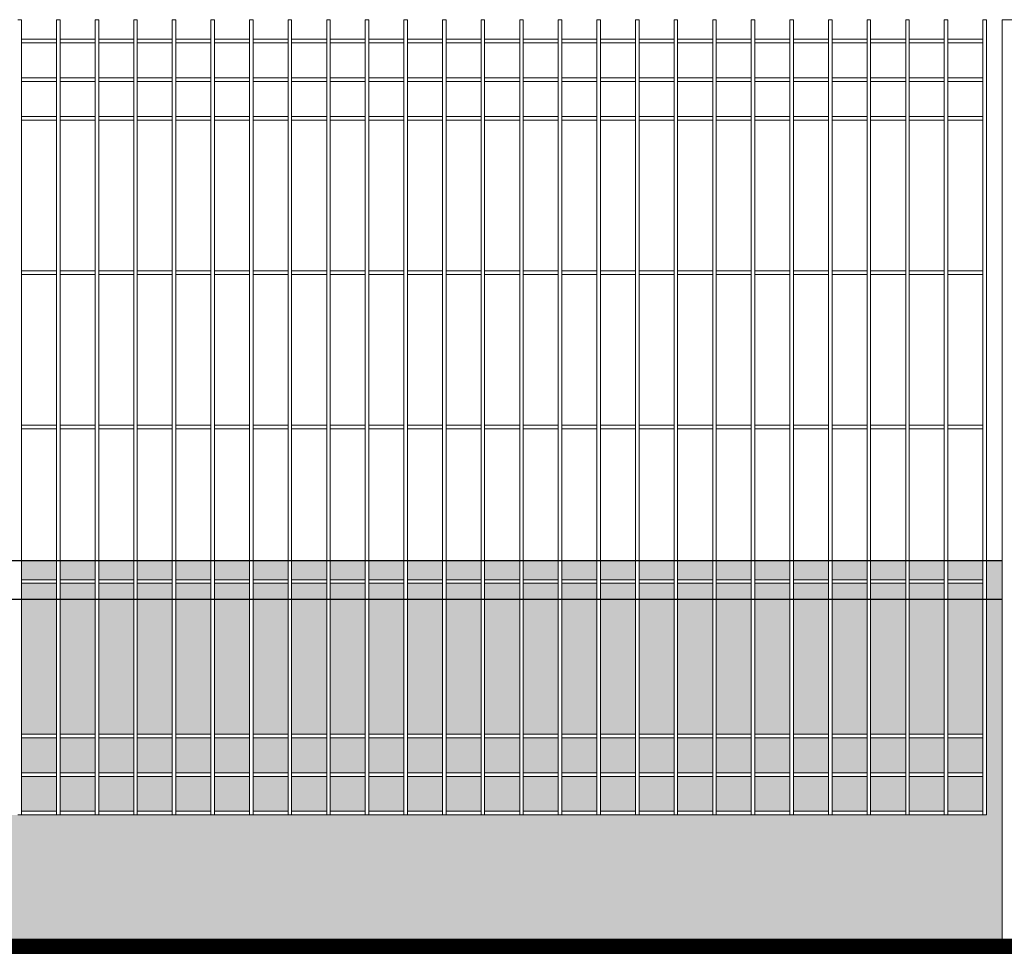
# Model space of a CAD drawing. Header units: millimetres. Extents: x 14041 to 23361, y -6349 to 12956.
# Tile 54 of 106: x 21013 to 21140, y 3119 to 3240. Entities that reach past the tile are written whole.
import ezdxf

# ---------------------------------------------------------------- set-up
doc = ezdxf.new("R2010")
doc.units = ezdxf.units.MM
doc.linetypes.add('KRESKOWA', pattern=[19.05, 12.7, -6.35])
for name, color, linetype, lineweight in [('A-ogrodzenie', 6, 'Continuous', 9), ('A-wypełnienie', 252, 'Continuous', 9), ('E-obrys', 7, 'Continuous', 9)]:
    doc.layers.add(name, color=color, linetype=linetype, lineweight=lineweight)

msp = doc.modelspace()

# ---------------------------------------------------------------- hatches: boundary and pattern name
at = {"layer": 'A-wypełnienie', "lineweight": 15, "ltscale": 2, "transparency": 33554687}
h = msp.add_hatch(color=252, dxfattribs=at)
h.dxf.hatch_style = 1
h.paths.add_polyline_path([(21017.54, 3169.92), (21013, 3169.92), (21013, 3167.44), (21017.54, 3167.44)])
h = msp.add_hatch(color=252, dxfattribs=at)
h.dxf.hatch_style = 1
h.paths.add_polyline_path([(21022.54, 3169.92), (21018, 3169.92), (21018, 3167.44), (21022.54, 3167.44)])
h = msp.add_hatch(color=252, dxfattribs=at)
h.dxf.hatch_style = 1
h.paths.add_polyline_path([(21027.54, 3169.92), (21023, 3169.92), (21023, 3167.44), (21027.54, 3167.44)])
h = msp.add_hatch(color=252, dxfattribs=at)
h.dxf.hatch_style = 1
h.paths.add_polyline_path([(21032.54, 3169.92), (21028, 3169.92), (21028, 3167.44), (21032.54, 3167.44)])
h = msp.add_hatch(color=252, dxfattribs=at)
h.dxf.hatch_style = 1
h.paths.add_polyline_path([(21037.54, 3169.92), (21033, 3169.92), (21033, 3167.44), (21037.54, 3167.44)])
h = msp.add_hatch(color=252, dxfattribs=at)
h.dxf.hatch_style = 1
h.paths.add_polyline_path([(21042.54, 3169.92), (21038, 3169.92), (21038, 3167.44), (21042.54, 3167.44)])
h = msp.add_hatch(color=252, dxfattribs=at)
h.dxf.hatch_style = 1
h.paths.add_polyline_path([(21047.54, 3169.92), (21043, 3169.92), (21043, 3167.44), (21047.54, 3167.44)])
h = msp.add_hatch(color=252, dxfattribs=at)
h.dxf.hatch_style = 1
h.paths.add_polyline_path([(21052.54, 3169.92), (21048, 3169.92), (21048, 3167.44), (21052.54, 3167.44)])
h = msp.add_hatch(color=252, dxfattribs=at)
h.dxf.hatch_style = 1
h.paths.add_polyline_path([(21057.54, 3169.92), (21053, 3169.92), (21053, 3167.44), (21057.54, 3167.44)])
h = msp.add_hatch(color=252, dxfattribs=at)
h.dxf.hatch_style = 1
h.paths.add_polyline_path([(21062.54, 3169.92), (21058, 3169.92), (21058, 3167.44), (21062.54, 3167.44)])
h = msp.add_hatch(color=252, dxfattribs=at)
h.dxf.hatch_style = 1
h.paths.add_polyline_path([(21067.54, 3169.92), (21063, 3169.92), (21063, 3167.44), (21067.54, 3167.44)])
h = msp.add_hatch(color=252, dxfattribs=at)
h.dxf.hatch_style = 1
h.paths.add_polyline_path([(21072.54, 3169.92), (21068, 3169.92), (21068, 3167.44), (21072.54, 3167.44)])
h = msp.add_hatch(color=252, dxfattribs=at)
h.dxf.hatch_style = 1
h.paths.add_polyline_path([(21077.54, 3169.92), (21073, 3169.92), (21073, 3167.44), (21077.54, 3167.44)])
h = msp.add_hatch(color=252, dxfattribs=at)
h.dxf.hatch_style = 1
h.paths.add_polyline_path([(21082.54, 3169.92), (21078, 3169.92), (21078, 3167.44), (21082.54, 3167.44)])
h = msp.add_hatch(color=252, dxfattribs=at)
h.dxf.hatch_style = 1
h.paths.add_polyline_path([(21087.54, 3169.92), (21083, 3169.92), (21083, 3167.44), (21087.54, 3167.44)])
h = msp.add_hatch(color=252, dxfattribs=at)
h.dxf.hatch_style = 1
h.paths.add_polyline_path([(21092.54, 3169.92), (21088, 3169.92), (21088, 3167.44), (21092.54, 3167.44)])
h = msp.add_hatch(color=252, dxfattribs=at)
h.dxf.hatch_style = 1
h.paths.add_polyline_path([(21097.54, 3169.92), (21093, 3169.92), (21093, 3167.44), (21097.54, 3167.44)])
h = msp.add_hatch(color=252, dxfattribs=at)
h.dxf.hatch_style = 1
h.paths.add_polyline_path([(21102.54, 3169.92), (21098, 3169.92), (21098, 3167.44), (21102.54, 3167.44)])
h = msp.add_hatch(color=252, dxfattribs=at)
h.dxf.hatch_style = 1
h.paths.add_polyline_path([(21107.54, 3169.92), (21103, 3169.92), (21103, 3167.44), (21107.54, 3167.44)])
h = msp.add_hatch(color=252, dxfattribs=at)
h.dxf.hatch_style = 1
h.paths.add_polyline_path([(21112.54, 3169.92), (21108, 3169.92), (21108, 3167.44), (21112.54, 3167.44)])
h = msp.add_hatch(color=252, dxfattribs=at)
h.dxf.hatch_style = 1
h.paths.add_polyline_path([(21117.54, 3169.92), (21113, 3169.92), (21113, 3167.44), (21117.54, 3167.44)])
h = msp.add_hatch(color=252, dxfattribs=at)
h.dxf.hatch_style = 1
h.paths.add_polyline_path([(21122.54, 3169.92), (21118, 3169.92), (21118, 3167.44), (21122.54, 3167.44)])
h = msp.add_hatch(color=252, dxfattribs=at)
h.dxf.hatch_style = 1
h.paths.add_polyline_path([(21127.54, 3169.92), (21123, 3169.92), (21123, 3167.44), (21127.54, 3167.44)])
h = msp.add_hatch(color=252, dxfattribs=at)
h.dxf.hatch_style = 1
h.paths.add_polyline_path([(21132.54, 3169.92), (21128, 3169.92), (21128, 3167.44), (21132.54, 3167.44)])
h = msp.add_hatch(color=252, dxfattribs=at)
h.dxf.hatch_style = 1
h.paths.add_polyline_path([(21137.54, 3169.92), (21133, 3169.92), (21133, 3167.44), (21137.54, 3167.44)])
h = msp.add_hatch(color=252, dxfattribs=at)
h.dxf.hatch_style = 1
h.paths.add_polyline_path([(21140.04, 3169.92), (21138, 3169.92), (21138, 3164.92), (21140.04, 3164.92)])
h = msp.add_hatch(color=252, dxfattribs=at)
h.dxf.hatch_style = 1
h.paths.add_polyline_path([(21017.54, 3166.97), (21013, 3166.97), (21013, 3164.92), (21017.54, 3164.92)])
h = msp.add_hatch(color=252, dxfattribs=at)
h.dxf.hatch_style = 1
h.paths.add_polyline_path([(21022.54, 3166.97), (21018, 3166.97), (21018, 3164.92), (21022.54, 3164.92)])
h = msp.add_hatch(color=252, dxfattribs=at)
h.dxf.hatch_style = 1
h.paths.add_polyline_path([(21027.54, 3166.97), (21023, 3166.97), (21023, 3164.92), (21027.54, 3164.92)])
h = msp.add_hatch(color=252, dxfattribs=at)
h.dxf.hatch_style = 1
h.paths.add_polyline_path([(21032.54, 3166.97), (21028, 3166.97), (21028, 3164.92), (21032.54, 3164.92)])
h = msp.add_hatch(color=252, dxfattribs=at)
h.dxf.hatch_style = 1
h.paths.add_polyline_path([(21037.54, 3166.97), (21033, 3166.97), (21033, 3164.92), (21037.54, 3164.92)])
h = msp.add_hatch(color=252, dxfattribs=at)
h.dxf.hatch_style = 1
h.paths.add_polyline_path([(21042.54, 3166.97), (21038, 3166.97), (21038, 3164.92), (21042.54, 3164.92)])
h = msp.add_hatch(color=252, dxfattribs=at)
h.dxf.hatch_style = 1
h.paths.add_polyline_path([(21047.54, 3166.97), (21043, 3166.97), (21043, 3164.92), (21047.54, 3164.92)])
h = msp.add_hatch(color=252, dxfattribs=at)
h.dxf.hatch_style = 1
h.paths.add_polyline_path([(21052.54, 3166.97), (21048, 3166.97), (21048, 3164.92), (21052.54, 3164.92)])
h = msp.add_hatch(color=252, dxfattribs=at)
h.dxf.hatch_style = 1
h.paths.add_polyline_path([(21057.54, 3166.97), (21053, 3166.97), (21053, 3164.92), (21057.54, 3164.92)])
h = msp.add_hatch(color=252, dxfattribs=at)
h.dxf.hatch_style = 1
h.paths.add_polyline_path([(21062.54, 3166.97), (21058, 3166.97), (21058, 3164.92), (21062.54, 3164.92)])
h = msp.add_hatch(color=252, dxfattribs=at)
h.dxf.hatch_style = 1
h.paths.add_polyline_path([(21067.54, 3166.97), (21063, 3166.97), (21063, 3164.92), (21067.54, 3164.92)])
h = msp.add_hatch(color=252, dxfattribs=at)
h.dxf.hatch_style = 1
h.paths.add_polyline_path([(21072.54, 3166.97), (21068, 3166.97), (21068, 3164.92), (21072.54, 3164.92)])
h = msp.add_hatch(color=252, dxfattribs=at)
h.dxf.hatch_style = 1
h.paths.add_polyline_path([(21077.54, 3166.97), (21073, 3166.97), (21073, 3164.92), (21077.54, 3164.92)])
h = msp.add_hatch(color=252, dxfattribs=at)
h.dxf.hatch_style = 1
h.paths.add_polyline_path([(21082.54, 3166.97), (21078, 3166.97), (21078, 3164.92), (21082.54, 3164.92)])
h = msp.add_hatch(color=252, dxfattribs=at)
h.dxf.hatch_style = 1
h.paths.add_polyline_path([(21087.54, 3166.97), (21083, 3166.97), (21083, 3164.92), (21087.54, 3164.92)])
h = msp.add_hatch(color=252, dxfattribs=at)
h.dxf.hatch_style = 1
h.paths.add_polyline_path([(21092.54, 3166.97), (21088, 3166.97), (21088, 3164.92), (21092.54, 3164.92)])
h = msp.add_hatch(color=252, dxfattribs=at)
h.dxf.hatch_style = 1
h.paths.add_polyline_path([(21097.54, 3166.97), (21093, 3166.97), (21093, 3164.92), (21097.54, 3164.92)])
h = msp.add_hatch(color=252, dxfattribs=at)
h.dxf.hatch_style = 1
h.paths.add_polyline_path([(21102.54, 3166.97), (21098, 3166.97), (21098, 3164.92), (21102.54, 3164.92)])
h = msp.add_hatch(color=252, dxfattribs=at)
h.dxf.hatch_style = 1
h.paths.add_polyline_path([(21107.54, 3166.97), (21103, 3166.97), (21103, 3164.92), (21107.54, 3164.92)])
h = msp.add_hatch(color=252, dxfattribs=at)
h.dxf.hatch_style = 1
h.paths.add_polyline_path([(21112.54, 3166.97), (21108, 3166.97), (21108, 3164.92), (21112.54, 3164.92)])
h = msp.add_hatch(color=252, dxfattribs=at)
h.dxf.hatch_style = 1
h.paths.add_polyline_path([(21117.54, 3166.97), (21113, 3166.97), (21113, 3164.92), (21117.54, 3164.92)])
h = msp.add_hatch(color=252, dxfattribs=at)
h.dxf.hatch_style = 1
h.paths.add_polyline_path([(21122.54, 3166.97), (21118, 3166.97), (21118, 3164.92), (21122.54, 3164.92)])
h = msp.add_hatch(color=252, dxfattribs=at)
h.dxf.hatch_style = 1
h.paths.add_polyline_path([(21127.54, 3166.97), (21123, 3166.97), (21123, 3164.92), (21127.54, 3164.92)])
h = msp.add_hatch(color=252, dxfattribs=at)
h.dxf.hatch_style = 1
h.paths.add_polyline_path([(21132.54, 3166.97), (21128, 3166.97), (21128, 3164.92), (21132.54, 3164.92)])
h = msp.add_hatch(color=252, dxfattribs=at)
h.dxf.hatch_style = 1
h.paths.add_polyline_path([(21137.54, 3166.97), (21133, 3166.97), (21133, 3164.92), (21137.54, 3164.92)])
h = msp.add_hatch(color=253, dxfattribs=at)
h.dxf.hatch_style = 1
h.paths.add_polyline_path([(21138, 3136.97), (21133, 3136.97), (21132.54, 3136.97), (21128, 3136.97), (21127.54, 3136.97), (21123, 3136.97), (21122.54, 3136.97), (21118, 3136.97), (21117.54, 3136.97), (21113, 3136.97), (21112.54, 3136.97), (21108, 3136.97), (21107.54, 3136.97), (21103, 3136.97), (21102.54, 3136.97), (21098, 3136.97), (21097.54, 3136.97), (21093, 3136.97), (21092.54, 3136.97), (21088, 3136.97), (21087.54, 3136.97), (21083, 3136.97), (21082.54, 3136.97), (21078, 3136.97), (21077.54, 3136.97), (21073, 3136.97), (21072.54, 3136.97), (21068, 3136.97), (21067.54, 3136.97), (21063, 3136.97), (21062.54, 3136.97), (21058, 3136.97), (21057.54, 3136.97), (21053, 3136.97), (21052.54, 3136.97), (21048, 3136.97), (21047.54, 3136.97), (21043, 3136.97), (21042.54, 3136.97), (21038, 3136.97), (21037.54, 3136.97), (21033, 3136.97), (21032.54, 3136.97), (21028, 3136.97), (21027.54, 3136.97), (21023, 3136.97), (21022.54, 3136.97), (21018, 3136.97), (21017.54, 3136.97), (21013, 3136.97), (21012.54, 3136.97), (21008, 3136.97), (21007.54, 3136.97), (21003, 3136.97), (21002.54, 3136.97), (20998, 3136.97), (20997.54, 3136.97), (20993, 3136.97), (20992.54, 3136.97), (20988, 3136.97), (20987.54, 3136.97), (20983, 3136.97), (20982.54, 3136.97), (20978, 3136.97), (20977.54, 3136.97), (20973, 3136.97), (20972.54, 3136.97), (20968, 3136.97), (20967.54, 3136.97), (20963, 3136.97), (20962.54, 3136.97), (20958, 3136.97), (20957.54, 3136.97), (20953, 3136.97), (20952.54, 3136.97), (20948, 3136.97), (20947.54, 3136.97), (20943, 3136.97), (20942.54, 3136.97), (20938, 3136.97), (20937.54, 3136.97), (20933, 3136.97), (20932.54, 3136.97), (20928, 3136.97), (20927.54, 3136.97), (20923, 3136.97), (20922.54, 3136.97), (20918, 3136.97), (20917.54, 3136.97), (20913, 3136.97), (20912.54, 3136.97), (20908, 3136.97), (20907.54, 3136.97), (20903, 3136.97), (20902.54, 3136.97), (20898, 3136.97), (20897.54, 3136.97), (20893, 3136.97), (20892.54, 3136.97), (20888, 3136.97), (20887.54, 3136.97), (20887.54, 3164.92), (20886.04, 3164.92), (20886.04, 3119.95), (21140.04, 3119.95), (21140.04, 3164.92), (21138, 3164.92)])
h = msp.add_hatch(color=253, dxfattribs=at)
h.dxf.hatch_style = 1
h.paths.add_polyline_path([(21017.54, 3147.44), (21017.54, 3164.92), (21013, 3164.92), (21013, 3147.44)])
h.paths.add_polyline_path([(21013, 3142.44), (21017.54, 3142.44), (21017.54, 3146.97), (21013, 3146.97)])
h.paths.add_polyline_path([(21013, 3137.44), (21017.54, 3137.44), (21017.54, 3141.97), (21013, 3141.97)])
h = msp.add_hatch(color=253, dxfattribs=at)
h.dxf.hatch_style = 1
h.paths.add_polyline_path([(21022.54, 3147.44), (21022.54, 3164.92), (21018, 3164.92), (21018, 3147.44)])
h.paths.add_polyline_path([(21018, 3142.44), (21022.54, 3142.44), (21022.54, 3146.97), (21018, 3146.97)])
h.paths.add_polyline_path([(21018, 3137.44), (21022.54, 3137.44), (21022.54, 3141.97), (21018, 3141.97)])
h = msp.add_hatch(color=253, dxfattribs=at)
h.dxf.hatch_style = 1
h.paths.add_polyline_path([(21027.54, 3147.44), (21027.54, 3164.92), (21023, 3164.92), (21023, 3147.44)])
h.paths.add_polyline_path([(21023, 3142.44), (21027.54, 3142.44), (21027.54, 3146.97), (21023, 3146.97)])
h.paths.add_polyline_path([(21023, 3137.44), (21027.54, 3137.44), (21027.54, 3141.97), (21023, 3141.97)])
h = msp.add_hatch(color=253, dxfattribs=at)
h.dxf.hatch_style = 1
h.paths.add_polyline_path([(21032.54, 3147.44), (21032.54, 3164.92), (21028, 3164.92), (21028, 3147.44)])
h.paths.add_polyline_path([(21028, 3142.44), (21032.54, 3142.44), (21032.54, 3146.97), (21028, 3146.97)])
h.paths.add_polyline_path([(21028, 3137.44), (21032.54, 3137.44), (21032.54, 3141.97), (21028, 3141.97)])
h = msp.add_hatch(color=253, dxfattribs=at)
h.dxf.hatch_style = 1
h.paths.add_polyline_path([(21037.54, 3147.44), (21037.54, 3164.92), (21033, 3164.92), (21033, 3147.44)])
h.paths.add_polyline_path([(21033, 3142.44), (21037.54, 3142.44), (21037.54, 3146.97), (21033, 3146.97)])
h.paths.add_polyline_path([(21033, 3137.44), (21037.54, 3137.44), (21037.54, 3141.97), (21033, 3141.97)])
h = msp.add_hatch(color=253, dxfattribs=at)
h.dxf.hatch_style = 1
h.paths.add_polyline_path([(21042.54, 3147.44), (21042.54, 3164.92), (21038, 3164.92), (21038, 3147.44)])
h.paths.add_polyline_path([(21038, 3142.44), (21042.54, 3142.44), (21042.54, 3146.97), (21038, 3146.97)])
h.paths.add_polyline_path([(21038, 3137.44), (21042.54, 3137.44), (21042.54, 3141.97), (21038, 3141.97)])
h = msp.add_hatch(color=253, dxfattribs=at)
h.dxf.hatch_style = 1
h.paths.add_polyline_path([(21047.54, 3147.44), (21047.54, 3164.92), (21043, 3164.92), (21043, 3147.44)])
h.paths.add_polyline_path([(21043, 3142.44), (21047.54, 3142.44), (21047.54, 3146.97), (21043, 3146.97)])
h.paths.add_polyline_path([(21043, 3137.44), (21047.54, 3137.44), (21047.54, 3141.97), (21043, 3141.97)])
h = msp.add_hatch(color=253, dxfattribs=at)
h.dxf.hatch_style = 1
h.paths.add_polyline_path([(21052.54, 3147.44), (21052.54, 3164.92), (21048, 3164.92), (21048, 3147.44)])
h.paths.add_polyline_path([(21048, 3142.44), (21052.54, 3142.44), (21052.54, 3146.97), (21048, 3146.97)])
h.paths.add_polyline_path([(21048, 3137.44), (21052.54, 3137.44), (21052.54, 3141.97), (21048, 3141.97)])
h = msp.add_hatch(color=253, dxfattribs=at)
h.dxf.hatch_style = 1
h.paths.add_polyline_path([(21057.54, 3147.44), (21057.54, 3164.92), (21053, 3164.92), (21053, 3147.44)])
h.paths.add_polyline_path([(21053, 3142.44), (21057.54, 3142.44), (21057.54, 3146.97), (21053, 3146.97)])
h.paths.add_polyline_path([(21053, 3137.44), (21057.54, 3137.44), (21057.54, 3141.97), (21053, 3141.97)])
h = msp.add_hatch(color=253, dxfattribs=at)
h.dxf.hatch_style = 1
h.paths.add_polyline_path([(21062.54, 3147.44), (21062.54, 3164.92), (21058, 3164.92), (21058, 3147.44)])
h.paths.add_polyline_path([(21058, 3142.44), (21062.54, 3142.44), (21062.54, 3146.97), (21058, 3146.97)])
h.paths.add_polyline_path([(21058, 3137.44), (21062.54, 3137.44), (21062.54, 3141.97), (21058, 3141.97)])
h = msp.add_hatch(color=253, dxfattribs=at)
h.dxf.hatch_style = 1
h.paths.add_polyline_path([(21067.54, 3147.44), (21067.54, 3164.92), (21063, 3164.92), (21063, 3147.44)])
h.paths.add_polyline_path([(21063, 3142.44), (21067.54, 3142.44), (21067.54, 3146.97), (21063, 3146.97)])
h.paths.add_polyline_path([(21063, 3137.44), (21067.54, 3137.44), (21067.54, 3141.97), (21063, 3141.97)])
h = msp.add_hatch(color=253, dxfattribs=at)
h.dxf.hatch_style = 1
h.paths.add_polyline_path([(21072.54, 3147.44), (21072.54, 3164.92), (21068, 3164.92), (21068, 3147.44)])
h.paths.add_polyline_path([(21068, 3142.44), (21072.54, 3142.44), (21072.54, 3146.97), (21068, 3146.97)])
h.paths.add_polyline_path([(21068, 3137.44), (21072.54, 3137.44), (21072.54, 3141.97), (21068, 3141.97)])
h = msp.add_hatch(color=253, dxfattribs=at)
h.dxf.hatch_style = 1
h.paths.add_polyline_path([(21077.54, 3147.44), (21077.54, 3164.92), (21073, 3164.92), (21073, 3147.44)])
h.paths.add_polyline_path([(21073, 3142.44), (21077.54, 3142.44), (21077.54, 3146.97), (21073, 3146.97)])
h.paths.add_polyline_path([(21073, 3137.44), (21077.54, 3137.44), (21077.54, 3141.97), (21073, 3141.97)])
h = msp.add_hatch(color=253, dxfattribs=at)
h.dxf.hatch_style = 1
h.paths.add_polyline_path([(21082.54, 3147.44), (21082.54, 3164.92), (21078, 3164.92), (21078, 3147.44)])
h.paths.add_polyline_path([(21078, 3142.44), (21082.54, 3142.44), (21082.54, 3146.97), (21078, 3146.97)])
h.paths.add_polyline_path([(21078, 3137.44), (21082.54, 3137.44), (21082.54, 3141.97), (21078, 3141.97)])
h = msp.add_hatch(color=253, dxfattribs=at)
h.dxf.hatch_style = 1
h.paths.add_polyline_path([(21087.54, 3147.44), (21087.54, 3164.92), (21083, 3164.92), (21083, 3147.44)])
h.paths.add_polyline_path([(21083, 3142.44), (21087.54, 3142.44), (21087.54, 3146.97), (21083, 3146.97)])
h.paths.add_polyline_path([(21083, 3137.44), (21087.54, 3137.44), (21087.54, 3141.97), (21083, 3141.97)])
h = msp.add_hatch(color=253, dxfattribs=at)
h.dxf.hatch_style = 1
h.paths.add_polyline_path([(21092.54, 3147.44), (21092.54, 3164.92), (21088, 3164.92), (21088, 3147.44)])
h.paths.add_polyline_path([(21088, 3142.44), (21092.54, 3142.44), (21092.54, 3146.97), (21088, 3146.97)])
h.paths.add_polyline_path([(21088, 3137.44), (21092.54, 3137.44), (21092.54, 3141.97), (21088, 3141.97)])
h = msp.add_hatch(color=253, dxfattribs=at)
h.dxf.hatch_style = 1
h.paths.add_polyline_path([(21097.54, 3147.44), (21097.54, 3164.92), (21093, 3164.92), (21093, 3147.44)])
h.paths.add_polyline_path([(21093, 3142.44), (21097.54, 3142.44), (21097.54, 3146.97), (21093, 3146.97)])
h.paths.add_polyline_path([(21093, 3137.44), (21097.54, 3137.44), (21097.54, 3141.97), (21093, 3141.97)])
h = msp.add_hatch(color=253, dxfattribs=at)
h.dxf.hatch_style = 1
h.paths.add_polyline_path([(21102.54, 3147.44), (21102.54, 3164.92), (21098, 3164.92), (21098, 3147.44)])
h.paths.add_polyline_path([(21098, 3142.44), (21102.54, 3142.44), (21102.54, 3146.97), (21098, 3146.97)])
h.paths.add_polyline_path([(21098, 3137.44), (21102.54, 3137.44), (21102.54, 3141.97), (21098, 3141.97)])
h = msp.add_hatch(color=253, dxfattribs=at)
h.dxf.hatch_style = 1
h.paths.add_polyline_path([(21107.54, 3147.44), (21107.54, 3164.92), (21103, 3164.92), (21103, 3147.44)])
h.paths.add_polyline_path([(21103, 3142.44), (21107.54, 3142.44), (21107.54, 3146.97), (21103, 3146.97)])
h.paths.add_polyline_path([(21103, 3137.44), (21107.54, 3137.44), (21107.54, 3141.97), (21103, 3141.97)])
h = msp.add_hatch(color=253, dxfattribs=at)
h.dxf.hatch_style = 1
h.paths.add_polyline_path([(21112.54, 3147.44), (21112.54, 3164.92), (21108, 3164.92), (21108, 3147.44)])
h.paths.add_polyline_path([(21108, 3142.44), (21112.54, 3142.44), (21112.54, 3146.97), (21108, 3146.97)])
h.paths.add_polyline_path([(21108, 3137.44), (21112.54, 3137.44), (21112.54, 3141.97), (21108, 3141.97)])
h = msp.add_hatch(color=253, dxfattribs=at)
h.dxf.hatch_style = 1
h.paths.add_polyline_path([(21117.54, 3147.44), (21117.54, 3164.92), (21113, 3164.92), (21113, 3147.44)])
h.paths.add_polyline_path([(21113, 3142.44), (21117.54, 3142.44), (21117.54, 3146.97), (21113, 3146.97)])
h.paths.add_polyline_path([(21113, 3137.44), (21117.54, 3137.44), (21117.54, 3141.97), (21113, 3141.97)])
h = msp.add_hatch(color=253, dxfattribs=at)
h.dxf.hatch_style = 1
h.paths.add_polyline_path([(21122.54, 3147.44), (21122.54, 3164.92), (21118, 3164.92), (21118, 3147.44)])
h.paths.add_polyline_path([(21118, 3142.44), (21122.54, 3142.44), (21122.54, 3146.97), (21118, 3146.97)])
h.paths.add_polyline_path([(21118, 3137.44), (21122.54, 3137.44), (21122.54, 3141.97), (21118, 3141.97)])
h = msp.add_hatch(color=253, dxfattribs=at)
h.dxf.hatch_style = 1
h.paths.add_polyline_path([(21127.54, 3147.44), (21127.54, 3164.92), (21123, 3164.92), (21123, 3147.44)])
h.paths.add_polyline_path([(21123, 3142.44), (21127.54, 3142.44), (21127.54, 3146.97), (21123, 3146.97)])
h.paths.add_polyline_path([(21123, 3137.44), (21127.54, 3137.44), (21127.54, 3141.97), (21123, 3141.97)])
h = msp.add_hatch(color=253, dxfattribs=at)
h.dxf.hatch_style = 1
h.paths.add_polyline_path([(21132.54, 3147.44), (21132.54, 3164.92), (21128, 3164.92), (21128, 3147.44)])
h.paths.add_polyline_path([(21128, 3142.44), (21132.54, 3142.44), (21132.54, 3146.97), (21128, 3146.97)])
h.paths.add_polyline_path([(21128, 3137.44), (21132.54, 3137.44), (21132.54, 3141.97), (21128, 3141.97)])
h = msp.add_hatch(color=253, dxfattribs=at)
h.dxf.hatch_style = 1
h.paths.add_polyline_path([(21137.54, 3147.44), (21137.54, 3164.92), (21133, 3164.92), (21133, 3147.44)])
h.paths.add_polyline_path([(21133, 3142.44), (21137.54, 3142.44), (21137.54, 3146.97), (21133, 3146.97)])
h.paths.add_polyline_path([(21133, 3137.44), (21137.54, 3137.44), (21137.54, 3141.97), (21133, 3141.97)])

# ---------------------------------------------------------------- linework, layer by layer
at = {"layer": 'A-ogrodzenie', "color": 96, "true_color": 0x036808}
for p, q in [((21012.54, 3239.97), (21013, 3239.97)), ((21013, 3136.97), (21013, 3239.97)), ((21017.54, 3136.97), (21017.54, 3239.97)), ((21017.54, 3239.97), (21018, 3239.97)), ((21018, 3136.97), (21018, 3239.97)), ((21022.54, 3136.97), (21022.54, 3239.97)), ((21022.54, 3239.97), (21023, 3239.97)), ((21023, 3136.97), (21023, 3239.97)), ((21027.54, 3136.97), (21027.54, 3239.97)), ((21027.54, 3239.97), (21028, 3239.97)), ((21028, 3136.97), (21028, 3239.97)), ((21032.54, 3136.97), (21032.54, 3239.97)), ((21032.54, 3239.97), (21033, 3239.97)), ((21033, 3136.97), (21033, 3239.97)), ((21037.54, 3136.97), (21037.54, 3239.97)), ((21037.54, 3239.97), (21038, 3239.97)), ((21038, 3136.97), (21038, 3239.97)), ((21042.54, 3136.97), (21042.54, 3239.97)), ((21042.54, 3239.97), (21043, 3239.97)), ((21042.54, 3239.97), (21043, 3239.97)), ((21043, 3136.97), (21043, 3239.97)), ((21047.54, 3136.97), (21047.54, 3239.97)), ((21048, 3239.97), (21047.54, 3239.97)), ((21048, 3136.97), (21048, 3239.97)), ((21052.54, 3136.97), (21052.54, 3239.97)), ((21052.54, 3239.97), (21053, 3239.97)), ((21053, 3136.97), (21053, 3239.97)), ((21057.54, 3136.97), (21057.54, 3239.97)), ((21057.54, 3239.97), (21058, 3239.97)), ((21058, 3136.97), (21058, 3239.97)), ((21062.54, 3136.97), (21062.54, 3239.97)), ((21062.54, 3239.97), (21063, 3239.97)), ((21063, 3136.97), (21063, 3239.97)), ((21067.54, 3136.97), (21067.54, 3239.97)), ((21067.54, 3239.97), (21068, 3239.97)), ((21068, 3136.97), (21068, 3239.97)), ((21072.54, 3136.97), (21072.54, 3239.97)), ((21072.54, 3239.97), (21073, 3239.97)), ((21073, 3136.97), (21073, 3239.97)), ((21077.54, 3136.97), (21077.54, 3239.97)), ((21077.54, 3239.97), (21078, 3239.97)), ((21078, 3136.97), (21078, 3239.97)), ((21082.54, 3136.97), (21082.54, 3239.97)), ((21082.54, 3239.97), (21083, 3239.97)), ((21083, 3136.97), (21083, 3239.97)), ((21087.54, 3136.97), (21087.54, 3239.97)), ((21087.54, 3239.97), (21088, 3239.97)), ((21088, 3136.97), (21088, 3239.97)), ((21092.54, 3136.97), (21092.54, 3239.97)), ((21092.54, 3239.97), (21093, 3239.97)), ((21093, 3136.97), (21093, 3239.97)), ((21097.54, 3136.97), (21097.54, 3239.97)), ((21097.54, 3239.97), (21098, 3239.97)), ((21098, 3136.97), (21098, 3239.97)), ((21102.54, 3136.97), (21102.54, 3239.97)), ((21102.54, 3239.97), (21103, 3239.97)), ((21103, 3136.97), (21103, 3239.97)), ((21107.54, 3136.97), (21107.54, 3239.97)), ((21107.54, 3239.97), (21108, 3239.97)), ((21108, 3136.97), (21108, 3239.97)), ((21112.54, 3136.97), (21112.54, 3239.97)), ((21112.54, 3239.97), (21113, 3239.97)), ((21113, 3136.97), (21113, 3239.97)), ((21117.54, 3136.97), (21117.54, 3239.97)), ((21117.54, 3239.97), (21118, 3239.97)), ((21118, 3136.97), (21118, 3239.97)), ((21122.54, 3136.97), (21122.54, 3239.97)), ((21122.54, 3239.97), (21123, 3239.97)), ((21123, 3136.97), (21123, 3239.97)), ((21127.54, 3136.97), (21127.54, 3239.97)), ((21127.54, 3239.97), (21128, 3239.97)), ((21128, 3136.97), (21128, 3239.97)), ((21132.54, 3136.97), (21132.54, 3239.97)), ((21132.54, 3239.97), (21133, 3239.97)), ((21133, 3136.97), (21133, 3239.97)), ((21137.54, 3136.97), (21137.54, 3239.97)), ((21137.54, 3239.97), (21138, 3239.97)), ((21138, 3136.97), (21138, 3239.97)), ((21140.04, 3239.97), (21140.04, 3119.97)), ((21144.04, 3239.97), (21140.04, 3239.97)), ((21013, 3237.44), (21017.54, 3237.44)), ((21018, 3237.44), (21022.54, 3237.44)), ((21023, 3237.44), (21027.54, 3237.44)), ((21028, 3237.44), (21032.54, 3237.44)), ((21033, 3237.44), (21037.54, 3237.44)), ((21038, 3237.44), (21042.54, 3237.44)), ((21043, 3237.44), (21047.54, 3237.44)), ((21048, 3237.44), (21052.54, 3237.44)), ((21053, 3237.44), (21057.54, 3237.44)), ((21058, 3237.44), (21062.54, 3237.44)), ((21063, 3237.44), (21067.54, 3237.44)), ((21068, 3237.44), (21072.54, 3237.44)), ((21073, 3237.44), (21077.54, 3237.44)), ((21078, 3237.44), (21082.54, 3237.44)), ((21083, 3237.44), (21087.54, 3237.44)), ((21088, 3237.44), (21092.54, 3237.44)), ((21093, 3237.44), (21097.54, 3237.44)), ((21098, 3237.44), (21102.54, 3237.44)), ((21103, 3237.44), (21107.54, 3237.44)), ((21108, 3237.44), (21112.54, 3237.44)), ((21113, 3237.44), (21117.54, 3237.44)), ((21118, 3237.44), (21122.54, 3237.44)), ((21123, 3237.44), (21127.54, 3237.44)), ((21128, 3237.44), (21132.54, 3237.44)), ((21133, 3237.44), (21137.54, 3237.44)), ((21013, 3236.97), (21017.54, 3236.97)), ((21018, 3236.97), (21022.54, 3236.97)), ((21023, 3236.97), (21027.54, 3236.97)), ((21028, 3236.97), (21032.54, 3236.97)), ((21033, 3236.97), (21037.54, 3236.97)), ((21038, 3236.97), (21042.54, 3236.97)), ((21043, 3236.97), (21047.54, 3236.97)), ((21048, 3236.97), (21052.54, 3236.97)), ((21053, 3236.97), (21057.54, 3236.97)), ((21058, 3236.97), (21062.54, 3236.97)), ((21063, 3236.97), (21067.54, 3236.97)), ((21068, 3236.97), (21072.54, 3236.97)), ((21073, 3236.97), (21077.54, 3236.97)), ((21078, 3236.97), (21082.54, 3236.97)), ((21083, 3236.97), (21087.54, 3236.97)), ((21088, 3236.97), (21092.54, 3236.97)), ((21093, 3236.97), (21097.54, 3236.97)), ((21098, 3236.97), (21102.54, 3236.97)), ((21103, 3236.97), (21107.54, 3236.97)), ((21108, 3236.97), (21112.54, 3236.97)), ((21113, 3236.97), (21117.54, 3236.97)), ((21118, 3236.97), (21122.54, 3236.97)), ((21123, 3236.97), (21127.54, 3236.97)), ((21128, 3236.97), (21132.54, 3236.97)), ((21133, 3236.97), (21137.54, 3236.97)), ((21013, 3232.44), (21017.54, 3232.44)), ((21018, 3232.44), (21022.54, 3232.44)), ((21023, 3232.44), (21027.54, 3232.44)), ((21028, 3232.44), (21032.54, 3232.44)), ((21033, 3232.44), (21037.54, 3232.44)), ((21038, 3232.44), (21042.54, 3232.44)), ((21043, 3232.44), (21047.54, 3232.44)), ((21048, 3232.44), (21052.54, 3232.44)), ((21053, 3232.44), (21057.54, 3232.44)), ((21058, 3232.44), (21062.54, 3232.44)), ((21063, 3232.44), (21067.54, 3232.44)), ((21068, 3232.44), (21072.54, 3232.44)), ((21073, 3232.44), (21077.54, 3232.44)), ((21078, 3232.44), (21082.54, 3232.44)), ((21083, 3232.44), (21087.54, 3232.44)), ((21088, 3232.44), (21092.54, 3232.44)), ((21093, 3232.44), (21097.54, 3232.44)), ((21098, 3232.44), (21102.54, 3232.44)), ((21103, 3232.44), (21107.54, 3232.44)), ((21108, 3232.44), (21112.54, 3232.44)), ((21113, 3232.44), (21117.54, 3232.44)), ((21118, 3232.44), (21122.54, 3232.44)), ((21123, 3232.44), (21127.54, 3232.44)), ((21128, 3232.44), (21132.54, 3232.44)), ((21133, 3232.44), (21137.54, 3232.44)), ((21013, 3231.97), (21017.54, 3231.97)), ((21018, 3231.97), (21022.54, 3231.97)), ((21023, 3231.97), (21027.54, 3231.97)), ((21028, 3231.97), (21032.54, 3231.97)), ((21033, 3231.97), (21037.54, 3231.97)), ((21038, 3231.97), (21042.54, 3231.97)), ((21043, 3231.97), (21047.54, 3231.97)), ((21048, 3231.97), (21052.54, 3231.97)), ((21053, 3231.97), (21057.54, 3231.97)), ((21058, 3231.97), (21062.54, 3231.97)), ((21063, 3231.97), (21067.54, 3231.97)), ((21068, 3231.97), (21072.54, 3231.97)), ((21073, 3231.97), (21077.54, 3231.97)), ((21078, 3231.97), (21082.54, 3231.97)), ((21083, 3231.97), (21087.54, 3231.97)), ((21088, 3231.97), (21092.54, 3231.97)), ((21093, 3231.97), (21097.54, 3231.97)), ((21098, 3231.97), (21102.54, 3231.97)), ((21103, 3231.97), (21107.54, 3231.97)), ((21108, 3231.97), (21112.54, 3231.97)), ((21113, 3231.97), (21117.54, 3231.97)), ((21118, 3231.97), (21122.54, 3231.97)), ((21123, 3231.97), (21127.54, 3231.97)), ((21128, 3231.97), (21132.54, 3231.97)), ((21133, 3231.97), (21137.54, 3231.97)), ((21013, 3227.44), (21017.54, 3227.44)), ((21018, 3227.44), (21022.54, 3227.44)), ((21023, 3227.44), (21027.54, 3227.44)), ((21028, 3227.44), (21032.54, 3227.44)), ((21033, 3227.44), (21037.54, 3227.44)), ((21038, 3227.44), (21042.54, 3227.44)), ((21043, 3227.44), (21047.54, 3227.44)), ((21048, 3227.44), (21052.54, 3227.44)), ((21053, 3227.44), (21057.54, 3227.44)), ((21058, 3227.44), (21062.54, 3227.44)), ((21063, 3227.44), (21067.54, 3227.44)), ((21068, 3227.44), (21072.54, 3227.44)), ((21073, 3227.44), (21077.54, 3227.44)), ((21078, 3227.44), (21082.54, 3227.44)), ((21083, 3227.44), (21087.54, 3227.44)), ((21088, 3227.44), (21092.54, 3227.44)), ((21093, 3227.44), (21097.54, 3227.44)), ((21098, 3227.44), (21102.54, 3227.44)), ((21103, 3227.44), (21107.54, 3227.44)), ((21108, 3227.44), (21112.54, 3227.44)), ((21113, 3227.44), (21117.54, 3227.44)), ((21118, 3227.44), (21122.54, 3227.44)), ((21123, 3227.44), (21127.54, 3227.44)), ((21128, 3227.44), (21132.54, 3227.44)), ((21133, 3227.44), (21137.54, 3227.44)), ((21013, 3226.97), (21017.54, 3226.97)), ((21018, 3226.97), (21022.54, 3226.97)), ((21023, 3226.97), (21027.54, 3226.97)), ((21028, 3226.97), (21032.54, 3226.97)), ((21033, 3226.97), (21037.54, 3226.97)), ((21038, 3226.97), (21042.54, 3226.97)), ((21043, 3226.97), (21047.54, 3226.97)), ((21048, 3226.97), (21052.54, 3226.97)), ((21053, 3226.97), (21057.54, 3226.97)), ((21058, 3226.97), (21062.54, 3226.97)), ((21063, 3226.97), (21067.54, 3226.97)), ((21068, 3226.97), (21072.54, 3226.97)), ((21073, 3226.97), (21077.54, 3226.97)), ((21078, 3226.97), (21082.54, 3226.97)), ((21083, 3226.97), (21087.54, 3226.97)), ((21088, 3226.97), (21092.54, 3226.97)), ((21093, 3226.97), (21097.54, 3226.97)), ((21098, 3226.97), (21102.54, 3226.97)), ((21103, 3226.97), (21107.54, 3226.97)), ((21108, 3226.97), (21112.54, 3226.97)), ((21113, 3226.97), (21117.54, 3226.97)), ((21118, 3226.97), (21122.54, 3226.97)), ((21123, 3226.97), (21127.54, 3226.97)), ((21128, 3226.97), (21132.54, 3226.97)), ((21133, 3226.97), (21137.54, 3226.97)), ((21013, 3207.44), (21017.54, 3207.44)), ((21013, 3206.97), (21017.54, 3206.97)), ((21018, 3207.44), (21022.54, 3207.44)), ((21018, 3206.97), (21022.54, 3206.97)), ((21023, 3207.44), (21027.54, 3207.44)), ((21023, 3206.97), (21027.54, 3206.97)), ((21028, 3207.44), (21032.54, 3207.44)), ((21028, 3206.97), (21032.54, 3206.97)), ((21033, 3207.44), (21037.54, 3207.44)), ((21033, 3206.97), (21037.54, 3206.97)), ((21038, 3207.44), (21042.54, 3207.44)), ((21038, 3206.97), (21042.54, 3206.97)), ((21043, 3207.44), (21047.54, 3207.44)), ((21043, 3206.97), (21047.54, 3206.97)), ((21048, 3207.44), (21052.54, 3207.44)), ((21048, 3206.97), (21052.54, 3206.97)), ((21053, 3207.44), (21057.54, 3207.44)), ((21053, 3206.97), (21057.54, 3206.97)), ((21058, 3207.44), (21062.54, 3207.44)), ((21058, 3206.97), (21062.54, 3206.97)), ((21063, 3207.44), (21067.54, 3207.44)), ((21063, 3206.97), (21067.54, 3206.97)), ((21068, 3207.44), (21072.54, 3207.44)), ((21068, 3206.97), (21072.54, 3206.97)), ((21073, 3207.44), (21077.54, 3207.44)), ((21073, 3206.97), (21077.54, 3206.97)), ((21078, 3207.44), (21082.54, 3207.44)), ((21078, 3206.97), (21082.54, 3206.97)), ((21083, 3207.44), (21087.54, 3207.44)), ((21083, 3206.97), (21087.54, 3206.97)), ((21088, 3207.44), (21092.54, 3207.44)), ((21088, 3206.97), (21092.54, 3206.97)), ((21093, 3207.44), (21097.54, 3207.44)), ((21093, 3206.97), (21097.54, 3206.97)), ((21098, 3207.44), (21102.54, 3207.44)), ((21098, 3206.97), (21102.54, 3206.97)), ((21103, 3207.44), (21107.54, 3207.44)), ((21103, 3206.97), (21107.54, 3206.97)), ((21108, 3207.44), (21112.54, 3207.44)), ((21108, 3206.97), (21112.54, 3206.97)), ((21113, 3207.44), (21117.54, 3207.44)), ((21113, 3206.97), (21117.54, 3206.97)), ((21118, 3207.44), (21122.54, 3207.44)), ((21118, 3206.97), (21122.54, 3206.97)), ((21123, 3207.44), (21127.54, 3207.44)), ((21123, 3206.97), (21127.54, 3206.97)), ((21128, 3207.44), (21132.54, 3207.44)), ((21128, 3206.97), (21132.54, 3206.97)), ((21133, 3207.44), (21137.54, 3207.44)), ((21133, 3206.97), (21137.54, 3206.97)), ((21013, 3187.44), (21017.54, 3187.44)), ((21013, 3186.97), (21017.54, 3186.97)), ((21018, 3187.44), (21022.54, 3187.44)), ((21018, 3186.97), (21022.54, 3186.97)), ((21023, 3187.44), (21027.54, 3187.44)), ((21023, 3186.97), (21027.54, 3186.97)), ((21028, 3187.44), (21032.54, 3187.44)), ((21028, 3186.97), (21032.54, 3186.97)), ((21033, 3187.44), (21037.54, 3187.44)), ((21033, 3186.97), (21037.54, 3186.97)), ((21038, 3187.44), (21042.54, 3187.44)), ((21038, 3186.97), (21042.54, 3186.97)), ((21043, 3187.44), (21047.54, 3187.44)), ((21043, 3186.97), (21047.54, 3186.97)), ((21048, 3187.44), (21052.54, 3187.44)), ((21048, 3186.97), (21052.54, 3186.97)), ((21053, 3187.44), (21057.54, 3187.44)), ((21053, 3186.97), (21057.54, 3186.97)), ((21058, 3187.44), (21062.54, 3187.44)), ((21058, 3186.97), (21062.54, 3186.97)), ((21063, 3187.44), (21067.54, 3187.44)), ((21063, 3186.97), (21067.54, 3186.97)), ((21068, 3187.44), (21072.54, 3187.44)), ((21068, 3186.97), (21072.54, 3186.97)), ((21073, 3187.44), (21077.54, 3187.44)), ((21073, 3186.97), (21077.54, 3186.97)), ((21078, 3187.44), (21082.54, 3187.44)), ((21078, 3186.97), (21082.54, 3186.97)), ((21083, 3187.44), (21087.54, 3187.44)), ((21083, 3186.97), (21087.54, 3186.97)), ((21088, 3187.44), (21092.54, 3187.44)), ((21088, 3186.97), (21092.54, 3186.97)), ((21093, 3187.44), (21097.54, 3187.44)), ((21093, 3186.97), (21097.54, 3186.97)), ((21098, 3187.44), (21102.54, 3187.44)), ((21098, 3186.97), (21102.54, 3186.97)), ((21103, 3187.44), (21107.54, 3187.44)), ((21103, 3186.97), (21107.54, 3186.97)), ((21108, 3187.44), (21112.54, 3187.44)), ((21108, 3186.97), (21112.54, 3186.97)), ((21113, 3187.44), (21117.54, 3187.44)), ((21113, 3186.97), (21117.54, 3186.97)), ((21118, 3187.44), (21122.54, 3187.44)), ((21118, 3186.97), (21122.54, 3186.97)), ((21123, 3187.44), (21127.54, 3187.44)), ((21123, 3186.97), (21127.54, 3186.97)), ((21128, 3187.44), (21132.54, 3187.44)), ((21128, 3186.97), (21132.54, 3186.97)), ((21133, 3187.44), (21137.54, 3187.44)), ((21133, 3186.97), (21137.54, 3186.97)), ((21013, 3167.44), (21017.54, 3167.44)), ((21018, 3167.44), (21022.54, 3167.44)), ((21023, 3167.44), (21027.54, 3167.44)), ((21028, 3167.44), (21032.54, 3167.44)), ((21033, 3167.44), (21037.54, 3167.44)), ((21038, 3167.44), (21042.54, 3167.44)), ((21043, 3167.44), (21047.54, 3167.44)), ((21048, 3167.44), (21052.54, 3167.44)), ((21053, 3167.44), (21057.54, 3167.44)), ((21058, 3167.44), (21062.54, 3167.44)), ((21063, 3167.44), (21067.54, 3167.44)), ((21068, 3167.44), (21072.54, 3167.44)), ((21073, 3167.44), (21077.54, 3167.44)), ((21078, 3167.44), (21082.54, 3167.44)), ((21083, 3167.44), (21087.54, 3167.44)), ((21088, 3167.44), (21092.54, 3167.44)), ((21093, 3167.44), (21097.54, 3167.44)), ((21098, 3167.44), (21102.54, 3167.44)), ((21103, 3167.44), (21107.54, 3167.44)), ((21108, 3167.44), (21112.54, 3167.44)), ((21113, 3167.44), (21117.54, 3167.44)), ((21118, 3167.44), (21122.54, 3167.44)), ((21123, 3167.44), (21127.54, 3167.44)), ((21128, 3167.44), (21132.54, 3167.44)), ((21133, 3167.44), (21137.54, 3167.44)), ((21013, 3166.97), (21017.54, 3166.97)), ((21018, 3166.97), (21022.54, 3166.97)), ((21023, 3166.97), (21027.54, 3166.97)), ((21028, 3166.97), (21032.54, 3166.97)), ((21033, 3166.97), (21037.54, 3166.97)), ((21038, 3166.97), (21042.54, 3166.97)), ((21043, 3166.97), (21047.54, 3166.97)), ((21048, 3166.97), (21052.54, 3166.97)), ((21053, 3166.97), (21057.54, 3166.97)), ((21058, 3166.97), (21062.54, 3166.97)), ((21063, 3166.97), (21067.54, 3166.97)), ((21068, 3166.97), (21072.54, 3166.97)), ((21073, 3166.97), (21077.54, 3166.97)), ((21078, 3166.97), (21082.54, 3166.97)), ((21083, 3166.97), (21087.54, 3166.97)), ((21088, 3166.97), (21092.54, 3166.97)), ((21093, 3166.97), (21097.54, 3166.97)), ((21098, 3166.97), (21102.54, 3166.97)), ((21103, 3166.97), (21107.54, 3166.97)), ((21108, 3166.97), (21112.54, 3166.97)), ((21113, 3166.97), (21117.54, 3166.97)), ((21118, 3166.97), (21122.54, 3166.97)), ((21123, 3166.97), (21127.54, 3166.97)), ((21128, 3166.97), (21132.54, 3166.97)), ((21133, 3166.97), (21137.54, 3166.97)), ((21013, 3147.44), (21017.54, 3147.44)), ((21013, 3146.97), (21017.54, 3146.97)), ((21018, 3147.44), (21022.54, 3147.44)), ((21018, 3146.97), (21022.54, 3146.97)), ((21023, 3147.44), (21027.54, 3147.44)), ((21023, 3146.97), (21027.54, 3146.97)), ((21028, 3147.44), (21032.54, 3147.44)), ((21028, 3146.97), (21032.54, 3146.97)), ((21033, 3147.44), (21037.54, 3147.44)), ((21033, 3146.97), (21037.54, 3146.97)), ((21038, 3147.44), (21042.54, 3147.44)), ((21038, 3146.97), (21042.54, 3146.97)), ((21043, 3147.44), (21047.54, 3147.44)), ((21043, 3146.97), (21047.54, 3146.97)), ((21048, 3147.44), (21052.54, 3147.44)), ((21048, 3146.97), (21052.54, 3146.97)), ((21053, 3147.44), (21057.54, 3147.44)), ((21053, 3146.97), (21057.54, 3146.97)), ((21058, 3147.44), (21062.54, 3147.44)), ((21058, 3146.97), (21062.54, 3146.97)), ((21063, 3147.44), (21067.54, 3147.44)), ((21063, 3146.97), (21067.54, 3146.97)), ((21068, 3147.44), (21072.54, 3147.44)), ((21068, 3146.97), (21072.54, 3146.97)), ((21073, 3147.44), (21077.54, 3147.44)), ((21073, 3146.97), (21077.54, 3146.97)), ((21078, 3147.44), (21082.54, 3147.44)), ((21078, 3146.97), (21082.54, 3146.97)), ((21083, 3147.44), (21087.54, 3147.44)), ((21083, 3146.97), (21087.54, 3146.97)), ((21088, 3147.44), (21092.54, 3147.44)), ((21088, 3146.97), (21092.54, 3146.97)), ((21093, 3147.44), (21097.54, 3147.44)), ((21093, 3146.97), (21097.54, 3146.97)), ((21098, 3147.44), (21102.54, 3147.44)), ((21098, 3146.97), (21102.54, 3146.97)), ((21103, 3147.44), (21107.54, 3147.44)), ((21103, 3146.97), (21107.54, 3146.97)), ((21108, 3147.44), (21112.54, 3147.44)), ((21108, 3146.97), (21112.54, 3146.97)), ((21113, 3147.44), (21117.54, 3147.44)), ((21113, 3146.97), (21117.54, 3146.97)), ((21118, 3147.44), (21122.54, 3147.44)), ((21118, 3146.97), (21122.54, 3146.97)), ((21123, 3147.44), (21127.54, 3147.44)), ((21123, 3146.97), (21127.54, 3146.97)), ((21128, 3147.44), (21132.54, 3147.44)), ((21128, 3146.97), (21132.54, 3146.97)), ((21133, 3147.44), (21137.54, 3147.44)), ((21133, 3146.97), (21137.54, 3146.97)), ((21013, 3142.44), (21017.54, 3142.44)), ((21013, 3141.97), (21017.54, 3141.97)), ((21018, 3142.44), (21022.54, 3142.44)), ((21018, 3141.97), (21022.54, 3141.97)), ((21023, 3142.44), (21027.54, 3142.44)), ((21023, 3141.97), (21027.54, 3141.97)), ((21028, 3142.44), (21032.54, 3142.44)), ((21028, 3141.97), (21032.54, 3141.97)), ((21033, 3142.44), (21037.54, 3142.44)), ((21033, 3141.97), (21037.54, 3141.97)), ((21038, 3142.44), (21042.54, 3142.44)), ((21038, 3141.97), (21042.54, 3141.97)), ((21043, 3142.44), (21047.54, 3142.44)), ((21043, 3141.97), (21047.54, 3141.97)), ((21048, 3142.44), (21052.54, 3142.44)), ((21048, 3141.97), (21052.54, 3141.97)), ((21053, 3142.44), (21057.54, 3142.44)), ((21053, 3141.97), (21057.54, 3141.97)), ((21058, 3142.44), (21062.54, 3142.44)), ((21058, 3141.97), (21062.54, 3141.97)), ((21063, 3142.44), (21067.54, 3142.44)), ((21063, 3141.97), (21067.54, 3141.97)), ((21068, 3142.44), (21072.54, 3142.44)), ((21068, 3141.97), (21072.54, 3141.97)), ((21073, 3142.44), (21077.54, 3142.44)), ((21073, 3141.97), (21077.54, 3141.97)), ((21078, 3142.44), (21082.54, 3142.44)), ((21078, 3141.97), (21082.54, 3141.97)), ((21083, 3142.44), (21087.54, 3142.44)), ((21083, 3141.97), (21087.54, 3141.97)), ((21088, 3142.44), (21092.54, 3142.44)), ((21088, 3141.97), (21092.54, 3141.97)), ((21093, 3142.44), (21097.54, 3142.44)), ((21093, 3141.97), (21097.54, 3141.97)), ((21098, 3142.44), (21102.54, 3142.44)), ((21098, 3141.97), (21102.54, 3141.97)), ((21103, 3142.44), (21107.54, 3142.44)), ((21103, 3141.97), (21107.54, 3141.97)), ((21108, 3142.44), (21112.54, 3142.44)), ((21108, 3141.97), (21112.54, 3141.97)), ((21113, 3142.44), (21117.54, 3142.44)), ((21113, 3141.97), (21117.54, 3141.97)), ((21118, 3142.44), (21122.54, 3142.44)), ((21118, 3141.97), (21122.54, 3141.97)), ((21123, 3142.44), (21127.54, 3142.44)), ((21123, 3141.97), (21127.54, 3141.97)), ((21128, 3142.44), (21132.54, 3142.44)), ((21128, 3141.97), (21132.54, 3141.97)), ((21133, 3142.44), (21137.54, 3142.44)), ((21133, 3141.97), (21137.54, 3141.97)), ((21012.54, 3136.97), (21013, 3136.97)), ((21013, 3137.44), (21017.54, 3137.44)), ((21013, 3136.97), (21018, 3136.97)), ((21018, 3137.44), (21022.54, 3137.44)), ((21018, 3136.97), (21022.54, 3136.97)), ((21022.54, 3136.97), (21023, 3136.97)), ((21023, 3137.44), (21027.54, 3137.44)), ((21023, 3136.97), (21028, 3136.97)), ((21028, 3137.44), (21032.54, 3137.44)), ((21028, 3136.97), (21032.54, 3136.97)), ((21032.54, 3136.97), (21033, 3136.97)), ((21033, 3137.44), (21037.54, 3137.44)), ((21033, 3136.97), (21038, 3136.97)), ((21038, 3137.44), (21042.54, 3137.44)), ((21038, 3136.97), (21042.54, 3136.97)), ((21042.54, 3136.97), (21043, 3136.97)), ((21043, 3137.44), (21047.54, 3137.44)), ((21043, 3136.97), (21048, 3136.97)), ((21048, 3137.44), (21052.54, 3137.44)), ((21048, 3136.97), (21053, 3136.97)), ((21053, 3137.44), (21057.54, 3137.44)), ((21053, 3136.97), (21057.54, 3136.97)), ((21057.54, 3136.97), (21058, 3136.97)), ((21058, 3137.44), (21062.54, 3137.44)), ((21058, 3136.97), (21063, 3136.97)), ((21063, 3137.44), (21067.54, 3137.44)), ((21063, 3136.97), (21067.54, 3136.97)), ((21067.54, 3136.97), (21068, 3136.97)), ((21068, 3137.44), (21072.54, 3137.44)), ((21068, 3136.97), (21073, 3136.97)), ((21073, 3137.44), (21077.54, 3137.44)), ((21073, 3136.97), (21077.54, 3136.97)), ((21077.54, 3136.97), (21078, 3136.97)), ((21078, 3137.44), (21082.54, 3137.44)), ((21078, 3136.97), (21083, 3136.97)), ((21083, 3137.44), (21087.54, 3137.44)), ((21083, 3136.97), (21087.54, 3136.97)), ((21087.54, 3136.97), (21088, 3136.97)), ((21088, 3137.44), (21092.54, 3137.44)), ((21088, 3136.97), (21093, 3136.97)), ((21093, 3137.44), (21097.54, 3137.44)), ((21093, 3136.97), (21097.54, 3136.97)), ((21097.54, 3136.97), (21098, 3136.97)), ((21098, 3137.44), (21102.54, 3137.44)), ((21098, 3136.97), (21103, 3136.97)), ((21103, 3137.44), (21107.54, 3137.44)), ((21103, 3136.97), (21107.54, 3136.97)), ((21107.54, 3136.97), (21108, 3136.97)), ((21108, 3137.44), (21112.54, 3137.44)), ((21108, 3136.97), (21113, 3136.97)), ((21113, 3137.44), (21117.54, 3137.44)), ((21113, 3136.97), (21117.54, 3136.97)), ((21117.54, 3136.97), (21118, 3136.97)), ((21118, 3137.44), (21122.54, 3137.44)), ((21118, 3136.97), (21123, 3136.97)), ((21123, 3137.44), (21127.54, 3137.44)), ((21123, 3136.97), (21127.54, 3136.97)), ((21127.54, 3136.97), (21128, 3136.97)), ((21128, 3137.44), (21132.54, 3137.44)), ((21128, 3136.97), (21133, 3136.97)), ((21133, 3137.44), (21137.54, 3137.44)), ((21133, 3136.97), (21137.54, 3136.97)), ((21137.54, 3136.97), (21138, 3136.97))]:
    msp.add_line(p, q, dxfattribs=at)
at = {"layer": 'E-obrys', "lineweight": 30}
for p, q in [((20886.04, 3169.92), (21140.04, 3169.92)), ((20886.04, 3164.92), (21140.04, 3164.92))]:
    msp.add_line(p, q, dxfattribs=at)
at = {"layer": 'E-obrys', "linetype": 'KRESKOWA', "ltscale": 2}
for p, q in [((22073.04, 3119.97), (19953.04, 3119.97)), ((19953.04, 3119.97), (22073.04, 3119.97))]:
    msp.add_line(p, q, dxfattribs=at)
at = {"layer": 'E-obrys', "const_width": 2}
msp.add_lwpolyline([(22366.64, 3119.97), (19536.21, 3119.92)], dxfattribs=at)

doc.saveas('drawing.dxf')
